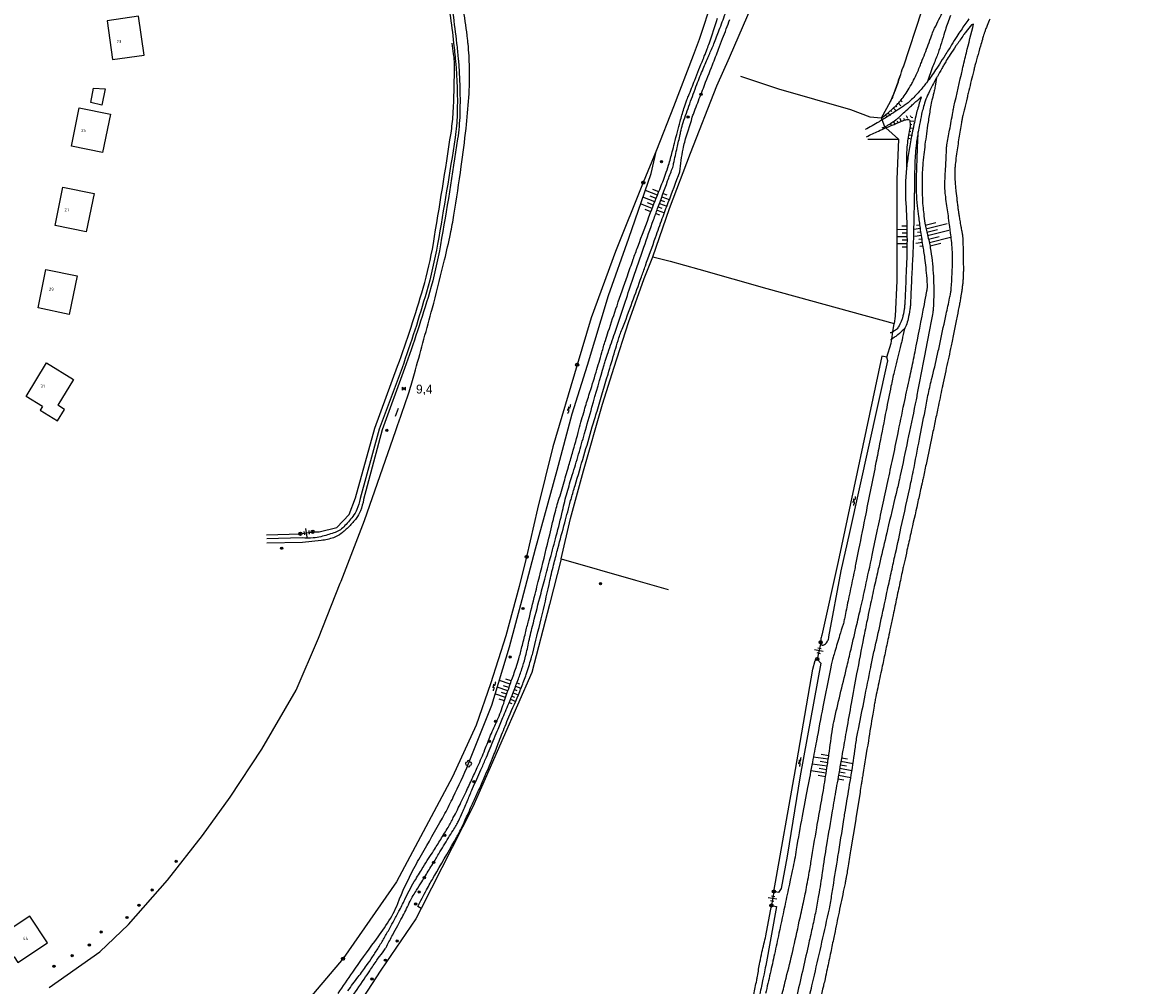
# Model space of a CAD drawing. Header units: millimetres. Extents: x 149344 to 154519, y 463794 to 476271.
# Tile 45 of 70: x 149566 to 149884, y 469209 to 469481. Entities that reach past the tile are written whole.
import ezdxf

# ---------------------------------------------------------------- set-up
doc = ezdxf.new("R2010")
doc.units = ezdxf.units.MM
doc.header["$LTSCALE"] = 4
doc.layers.get('0').update_dxf_attribs({"color": 252, "linetype": 'CONTINUOUS'})
for name, color, linetype in [('Gebouw', 252, 'CONTINUOUS'), ('Huisnummer', 252, 'CONTINUOUS'), ('Kilometrering', 252, 'CONTINUOUS'), ('symbool talud', 252, 'CONTINUOUS'), ('symbool water', 252, 'CONTINUOUS'), ('Topografie', 252, 'CONTINUOUS')]:
    doc.layers.add(name, color=color, linetype=linetype)
doc.styles.add('ISO', font='ISO')
doc.styles.add('rtw_iso', font='iso-rtw.shx')

# ---------------------------------------------------------------- blocks, each defined once
blk = doc.blocks.new('DRHEK')
at = {"linetype": 'Continuous'}
for p, q in [((1.25, 0), (-1.25, 0)), ((-0.5, 0.7), (0.5, 0.7)), ((-0.5, -0.7), (0.5, -0.7))]:
    blk.add_line(p, q, dxfattribs=at)
blk = doc.blocks.new('talud')
for p, q in [((0, 0.75), (0.5, 0.75)), ((0, 0.5), (1, 0.5)), ((0, 0.25), (0.5, 0.25)), ((0, 0), (1, 0)), ((0, -0.25), (0.5, -0.25)), ((0, -0.5), (1, -0.5)), ((0, -0.75), (0.5, -0.75))]:
    blk.add_line(p, q)
blk = doc.blocks.new('water4')
at = {"linetype": 'Continuous'}
for centre, start, end in [((-0.01, 0.75), 129.7446, 230.2554), ((-0.32, 1.12), 309.7446, 50.2554), ((-0.32, 0.37), 309.7446, 50.2554), ((0.32, 0.01), 129.7446, 230.2554), ((0, 0.38), 309.7446, 50.2554), ((-0.01, -0.74), 129.7446, 230.2554), ((-0.32, -0.37), 309.7446, 50.2554), ((-0.32, -1.12), 309.7446, 50.2554), ((0, -0.37), 309.7446, 50.2554)]:
    blk.add_arc(centre, 0.244, start, end, dxfattribs=at)
blk = doc.blocks.new('struik')
at = {"linetype": 'Continuous'}
for centre, start, end in [((-0.44, 0), 91.0912, 268.9013), ((0, 0.44), 1.0233, 178.9632), ((0.44, 0), 271.6625, 88.3448), ((0, -0.45), 180.4729, 359.5406)]:
    blk.add_arc(centre, 0.45, start, end, dxfattribs=at)
blk = doc.blocks.new('paal')
for radius in [0.45, 0.2]:
    blk.add_circle((0, 0), radius)
blk = doc.blocks.new('kilometerpaal')
for p, q in [((-0.44, 0.44), (0.44, -0.44)), ((-0.44, -0.44), (-0.44, 0.44)), ((0.44, 0.44), (-0.44, -0.44)), ((0.44, -0.44), (0.44, 0.44))]:
    blk.add_line(p, q)
at = {"style": 'rtw_iso'}
blk.add_attdef('KILOMETERPAAL', (0.59, 0.87), '', height=2.5, dxfattribs=at)
blk = doc.blocks.new('boom')
for radius in [0.315, 0.225, 0.135]:
    blk.add_circle((0, 0), radius)

msp = doc.modelspace()

# ---------------------------------------------------------------- linework, layer by layer
at = {"layer": 'Gebouw'}
for points in [[(149600.87, 469472.18), (149599.31, 469483.18), (149590.4, 469481.92), (149591.96, 469470.91), (149600.87, 469472.18)], [(149585.79, 469458.76), (149586.6, 469462.82)], [(149586.6, 469462.82), (149589.91, 469462.63)], [(149589.91, 469462.63), (149588.95, 469458.07)], [(149588.95, 469458.07), (149585.79, 469458.76)], [(149591.37, 469455.49), (149589.13, 469444.6), (149580.32, 469446.42), (149582.56, 469457.31), (149591.37, 469455.49)], [(149586.74, 469433.05), (149584.49, 469422.16), (149575.68, 469423.99), (149577.93, 469434.86), (149586.74, 469433.05)], [(149581.93, 469409.71), (149579.69, 469398.84), (149570.88, 469400.64), (149573.12, 469411.53), (149581.93, 469409.71)], [(149572.1, 469372.81), (149567.48, 469375.64), (149573.27, 469385.11), (149580.95, 469380.42), (149576.48, 469373.1)], [(149572.1, 469372.81), (149571.43, 469371.73), (149576.38, 469368.71), (149578.36, 469371.95), (149576.48, 469373.1)], [(149573.56, 469221.04), (149568.54, 469228.6), (149560.14, 469223.04), (149561.2, 469221.49), (149560.94, 469220.25), (149562.88, 469217.34), (149564.14, 469217.04), (149565.16, 469215.48), (149573.56, 469221.04)]]:
    msp.add_lwpolyline(points, dxfattribs=at)
at = {"layer": 'Topografie'}
for p, q in [((149672.8, 469372.18), (149671.96, 469369.94)), ((149645.14, 469336.76), (149648.62, 469337.32)), ((149792.42, 469305.99), (149791.44, 469301.32)), ((149779.17, 469235.55), (149778.47, 469231.57))]:
    msp.add_line(p, q, dxfattribs=at)
for points in [[(149840.26, 469482.38, 0.005374), (149839.54, 469480.61, 0.001657), (149839.08, 469479.42, 0.005179), (149838.94, 469479.04, 0.00778), (149838.79, 469478.6, 0.004235), (149838.53, 469477.79, 0.002403), (149838.18, 469476.61, 0.001503), (149837.62, 469474.71, 0.00151), (149836.73, 469471.58, 0.003107), (149836.31, 469470.05, 0.001314), (149836.02, 469468.96, 0.003377), (149835.91, 469468.53, 0.000439), (149835.77, 469467.96, 0.000114), (149835.73, 469467.82, 0.000514), (149835.54, 469467.05, 0.000233), (149834.87, 469464.29, 0.000227), (149834.18, 469461.46, 0.000244), (149833.85, 469460.08, 0.000106), (149833.08, 469456.93, 0.000885), (149832.74, 469455.47, 0.001962), (149832.58, 469454.82, 0.006464), (149832.55, 469454.67, 0.001538), (149832.43, 469454.04, 0.00736), (149832.26, 469453.09, 0.001618), (149831.55, 469448.76, 0.004363), (149830.88, 469444.28, 0.007594), (149830.56, 469441.7, 0.010433), (149830.43, 469440.25, 0.013008), (149830.38, 469439.09, 0.009451), (149830.39, 469437.94, 0.010399), (149830.43, 469436.89, 0.005139), (149830.56, 469435.2, 0.005551), (149830.7, 469433.65, 0.00196), (149830.99, 469431.07, 0.003673), (149831.16, 469429.7, 0.000815), (149831.31, 469428.52, 0.003083), (149831.36, 469428.2, 0.001295), (149831.41, 469427.81, 0.000461), (149831.58, 469426.72, 0.001435), (149831.78, 469425.43, 0.002083), (149831.93, 469424.54, 0.011513), (149832.08, 469423.71, -0.006927), (149832.36, 469422.34, -0.003831), (149832.53, 469421.38, -0.012427), (149832.57, 469421.08, -0.011568), (149832.6, 469420.82, -0.006618), (149832.63, 469420.37, -0.004221), (149832.67, 469419.11, -0.002293), (149832.73, 469416.78, -0.000712), (149832.77, 469414.57, -0.001207), (149832.79, 469413.27, -0.002227), (149832.8, 469412.5, -0.001429), (149832.8, 469411.32, -0.008588), (149832.78, 469410.14, -0.007526), (149832.71, 469408.81, -0.008463), (149832.61, 469407.61, -0.008401), (149832.47, 469406.42, -0.003408), (149832.28, 469405.1, -0.004762), (149832.13, 469404.16, -0.002049), (149831.91, 469402.87, -0.002069), (149831.68, 469401.6, -0.002394), (149831.06, 469398.36, -0.002086), (149830.32, 469394.65, -0.000805), (149829.53, 469390.8, -0.001876), (149829.18, 469389.15, -0.000596), (149828.5, 469385.98, 0.000608), (149827.81, 469382.82, 0.000094), (149827.08, 469379.43, 0.001011), (149827.02, 469379.11, 0.000139), (149826.81, 469378.15, 0.000023), (149825.58, 469372.28, 0.000014), (149824.73, 469368.23, -0.000013), (149823.88, 469364.18, -0.00029), (149822.34, 469356.86, -0.000521), (149821.48, 469352.79, -0.000429), (149821.21, 469351.52, -0.000879), (149821.07, 469350.9, -0.000587), (149820.97, 469350.44, -0.000228), (149820.71, 469349.27, -0.000508), (149819.84, 469345.34, -0.000235), (149817.92, 469336.83, -0.000468), (149816.85, 469332.1, 0.000668), (149816.11, 469328.79, 0.000544), (149815.78, 469327.34, 0.001122), (149815.63, 469326.64, 0.001088), (149815.44, 469325.76, 0.000435), (149814.97, 469323.56, 0.000404), (149813.95, 469318.69, -0.000643), (149812.93, 469313.81, -0.000003), (149812.19, 469310.33, -0.000003), (149811.57, 469307.38, -0.000009), (149810.65, 469303.06, 0.000002), (149809.74, 469298.75, 0.000373), (149808.57, 469293.21, 0.000784), (149808.02, 469290.58, 0.001725), (149807.87, 469289.83, 0.002219), (149807.76, 469289.24, 0.002836), (149807.66, 469288.7, 0.002029), (149807.53, 469287.94, 0.001256), (149807.15, 469285.72, 0.000368), (149805.91, 469278.16, 0.000051), (149804.36, 469268.64, 0.000381), (149804.15, 469267.37, 0.000028), (149804.02, 469266.56, 0.000366), (149804.01, 469266.49, 0.000017), (149803.9, 469265.79, 0.000005), (149803.55, 469263.61, 0), (149802.36, 469256.22, 0.000009), (149802.32, 469255.94), (149801.61, 469251.52), (149800.9, 469247.09, -0.001028), (149800.11, 469242.19, -0.002757), (149799.8, 469240.36, -0.002874), (149799.63, 469239.44, -0.004634), (149799.52, 469238.87, -0.000179), (149799.31, 469237.85, -0.000121), (149798.99, 469236.34, -0.000013), (149798.3, 469233.03, 0.000188), (149797.62, 469229.72, 0.000006), (149796.96, 469226.57, -0.000001), (149796.31, 469223.41, -0.000004), (149796.13, 469222.55, -0.000001), (149795.26, 469218.36, -0.001365), (149794.25, 469213.56, -0.002368), (149793.65, 469210.8, -0.002434), (149793.25, 469209.06, -0.003549), (149792.96, 469207.87, -0.000064), (149792.5, 469206.02, -0.000065)], [(149790.41, 469197.63, 0.000013), (149789.69, 469194.72, -0.000001), (149788.97, 469191.82, -0.000005), (149787.91, 469187.57, -0.000051)], [(149775.45, 469509.61, 0.000009), (149776.75, 469514.07, -0.00001), (149778.06, 469518.53, -0.001235)], [(149772.49, 469499.53, 0.000016), (149774.47, 469506.29, 0.000032)], [(149659.18, 469204.92, 0.00117), (149663.22, 469210.78, 0.004688), (149664.76, 469213.07, -0.003509), (149666.81, 469216.13, -0.023074), (149668.38, 469218.22, 0.044185), (149669.16, 469219.36, 0.003839), (149669.58, 469220.11, 0.000928), (149671.28, 469223.27, 0.000191), (149672.69, 469225.89, 0.000221), (149673.9, 469228.15, 0.015167), (149675.96, 469232.29, -0.029045), (149677.09, 469234.42, -0.002638), (149678.01, 469235.9, 0.001628), (149679.5, 469238.3, 0.000093), (149681.56, 469241.67, 0.000187), (149682.6, 469243.35, 0.003572), (149684.3, 469246.17, -0.002202), (149687.05, 469250.75, -0.012032), (149688.36, 469252.81, 0.017122), (149689.27, 469254.26, 0.019479), (149689.89, 469255.43, 0.00934), (149691.03, 469257.95, 0.004299), (149692.51, 469261.43, -0.004647), (149693.87, 469264.66, -0.003515), (149696.25, 469270.01, 0.006369), (149697.55, 469272.98, 0.000625), (149698.57, 469275.42, 0.000277), (149700.88, 469280.95, 0.00031), (149702.47, 469284.76, 0.000259), (149704.38, 469289.35, 0.004782), (149705.27, 469291.57, 0.002897), (149706.7, 469295.27, 0.012632), (149707.83, 469298.5, 0.013263), (149708.75, 469301.62, 0.014329), (149709.72, 469305.77, -0.012395), (149710.83, 469310.57, -0.00079), (149712.91, 469318.66, -0.001212), (149714.3, 469323.93, -0.001353), (149715.87, 469329.8, 0.00125), (149717.58, 469336.16, 0.008333), (149719.33, 469343.25, -0.011331), (149720.66, 469348.46, -0.008588), (149722.1, 469353.32, 0.006991), (149723.9, 469359.3, 0.000388), (149725.55, 469365.1, -0.000302), (149727.67, 469372.57, -0.000511), (149731.11, 469384.59, -0.004677), (149731.5, 469385.9, -0.011545), (149732.22, 469388.07, 0.004595), (149734.12, 469393.52, 0.001528), (149737.14, 469402.54, -0.002103), (149739.34, 469409.09, -0.001901), (149742.35, 469417.81, -0.002121), (149745.11, 469425.6, -0.000741), (149746.25, 469428.76, -0.0003), (149749.08, 469436.58, -0.007664), (149750.39, 469440.02, 0.036433), (149750.63, 469440.76, 0.003944), (149750.8, 469441.5, -0.000649), (149751.8, 469446.01, -0.000061), (149752.63, 469449.69, -0.00017), (149752.92, 469451, -0.023125), (149753.49, 469453.09, -0.008831), (149755.34, 469458.45, -0.004685), (149757.37, 469463.86, -0.005624), (149759.15, 469468.34, -0.006648), (149760.65, 469471.84, -0.001497), (149761, 469472.62, 0.010882), (149762.36, 469475.83, 0.004687), (149763.9, 469479.81, 0.003959), (149765.65, 469484.56, 0.002028)], [(149809.62, 469454.46, 0.013914), (149811.27, 469455.65, 0.025061), (149812.13, 469456.39, 0.004805), (149814.29, 469458.46, 0.02274), (149814.73, 469458.93, 0.019367), (149815.73, 469460.21, 0.015652), (149816.87, 469461.88, 0.009665), (149818.08, 469463.87, 0.016392), (149818.73, 469465.08, 0.00909), (149819.71, 469467.15, 0.010957), (149820.39, 469468.76, 0.000448), (149820.42, 469468.82, 0.001265), (149820.94, 469470.14, 0.00067), (149821.91, 469472.62, 0.008536), (149823.78, 469477.67, -0.024992), (149824.47, 469479.37, -0.004582), (149824.68, 469479.81, -0.000402), (149827.1, 469484.73, -0.00165)], [(149829.15, 469483.44, 0.001781), (149828.38, 469481.31, 0.011184), (149827.73, 469479.36, -0.003717), (149825.88, 469473.46, -0.014424), (149825.37, 469472.03, -0.005947), (149824, 469468.61), (149822.61, 469464.68)], [(149658.56, 469207.42, -0.006549), (149661.5, 469211.38, 0.008048), (149663.89, 469214.61, 0.009315), (149665.59, 469217.08, 0.009052), (149667.24, 469219.69, 0.005131), (149668.85, 469222.38, 0.00506), (149670.42, 469225.15, 0.002449), (149671.68, 469227.44, 0.001972), (149673.21, 469230.3, 0.012424), (149674.92, 469233.72, -0.016055), (149676.26, 469236.35, -0.00884), (149677.77, 469238.98, -0.006531), (149679.92, 469242.47, -0.000678), (149681.44, 469244.87, 0.000744), (149682.84, 469247.07, 0.000771), (149684.85, 469250.26, 0.001423), (149685.94, 469252, 0.011295), (149686.93, 469253.67, 0.00698), (149688.43, 469256.44, 0.003538), (149689.58, 469258.68, 0.003944), (149690.58, 469260.71, 0.002922), (149692.02, 469263.71, 0.00233), (149693.78, 469267.49, 0.002638), (149695.39, 469271.03, 0.004091), (149696.4, 469273.33, 0.007944), (149697.37, 469275.69, -0.004639), (149698.99, 469279.73, -0.010974), (149700.86, 469283.99, 0.019637), (149701.86, 469286.39, 0.011214), (149702.68, 469288.74, -0.005837), (149704.2, 469293.27, -0.003692), (149705.51, 469296.94, 0.006812), (149706.21, 469298.93, 0.011261), (149706.97, 469301.38, 0.008344), (149707.86, 469304.73, 0.000081), (149708.85, 469308.7, -0.000092), (149709.71, 469312.17, -0.000023), (149711.59, 469319.69, 0.000064), (149712.28, 469322.46, 0.00073), (149712.47, 469323.23, 0.000054), (149715.08, 469333.81, 0.002646), (149716.75, 469340.77, -0.00689), (149717.41, 469343.44, -0.010624), (149718.03, 469345.57, 0.004319), (149719.6, 469350.8, 0.000292), (149721.01, 469355.65, 0.000362), (149722.14, 469359.57, 0.004634), (149723.99, 469366.21, -0.005548), (149725.54, 469371.76, -0.005689), (149726.83, 469375.98, 0.003674), (149728.85, 469382.5, 0.004586), (149730.46, 469388.04, -0.007503), (149731.47, 469391.42, -0.004804), (149732.29, 469393.97, -0.00167), (149734.77, 469401.27, -0.001264), (149737.71, 469409.78, -0.002319), (149739.34, 469414.41, -0.003033), (149740.63, 469417.93, -0.001099), (149744.27, 469427.64, -0.006801), (149746.84, 469434.19, 0.010468), (149748.49, 469438.46, 0.009527), (149749.36, 469441.05, 0.013277), (149749.91, 469442.93, 0.001356), (149750.4, 469444.81, -0.00104), (149751.03, 469447.27, -0.000509), (149751.87, 469450.49, -0.000565), (149752.63, 469453.4, -0.010668), (149753.68, 469457.06, -0.017828), (149754.43, 469459.21, -0.001018), (149754.98, 469460.61, -0.000315), (149756.77, 469465.13, -0.000907), (149759.12, 469471.03, 0.000548), (149759.47, 469471.9, 0.001293), (149760.28, 469473.94, 0.01076), (149760.9, 469475.64, 0.002641), (149763.25, 469482.61, 0.002908)], [(149679.33, 469230.75), (149678.34, 469231.25, -0.002518), (149680.85, 469235.99, -0.00539), (149681.89, 469237.88, -0.000026), (149682.69, 469239.3, 0.000581), (149683.74, 469241.11, 0.000065), (149689.45, 469251, 0.004146), (149689.54, 469251.16, 0.010511), (149690.31, 469252.62, 0.009198), (149691.12, 469254.32, 0.000528), (149691.8, 469255.81, -0.000444), (149692.6, 469257.58, -0.000484), (149694.06, 469260.78, 0.000463), (149695.59, 469264.13, 0.005542), (149697.18, 469267.72, 0.003641), (149699.5, 469273.23, 0.008086), (149701.15, 469277.42, -0.006848), (149703.08, 469282.36, -0.005248), (149704.16, 469284.94, 0.001875), (149707.23, 469292.13, 0.008641), (149707.73, 469293.37, 0.003005), (149709.08, 469296.98, 0.004509), (149710.46, 469301.4, 0.012429), (149710.9, 469303.01, 0.000342), (149713.28, 469312.65, 0.00212), (149713.66, 469314.21, 0.00472), (149715.79, 469323.56, -0.008854), (149716.97, 469328.53, -0.001983), (149718.03, 469332.63, -0.001119), (149719.96, 469339.88, -0.000498), (149721.64, 469346.13, -0.004507), (149721.84, 469346.82, -0.001594), (149722.88, 469350.37, 0.000671), (149725.37, 469358.8, 0.000144), (149727.77, 469366.97, -0.000487), (149728.48, 469369.39, -0.000817), (149729.1, 469371.47, 0.000162), (149732.22, 469381.92, 0.001073), (149734.18, 469388.52, -0.002438), (149735.05, 469391.42, -0.021675), (149736.18, 469394.64, 0.009004), (149739.1, 469402.3, 0.000093), (149741.67, 469409.43, 0.000213), (149742.79, 469412.55, 0.001071), (149745.67, 469420.63, -0.00162), (149747.59, 469425.97, -0.004832), (149749.26, 469430.46, 0.002384), (149752.56, 469439.19, -0.019899), (149753.45, 469445.6, -0.029185), (149753.93, 469447.59, -0.002342), (149756.08, 469454.59, -0.014168), (149756.48, 469455.74, -0.001005), (149758.27, 469460.47, -0.001971), (149759.2, 469462.88, -0.001315), (149761.79, 469469.48, 0.00102), (149762.68, 469471.73, 0.000959), (149763.51, 469473.86, 0.001423), (149764.66, 469476.88, 0.000791), (149766.72, 469482.31, 0.003107)], [(149788.67, 469203.59, 0.000958), (149789.93, 469208.84, 0.00203), (149790.65, 469211.89, 0.000664), (149792.78, 469221.21, 0.002783), (149794.88, 469230.67, 0.012916), (149795.27, 469232.72, 0.000864), (149795.93, 469236.83, -0.00041), (149797.31, 469245.48, -0.00001), (149798.99, 469255.89, -0.00006), (149799.27, 469257.68, -0.001545), (149799.85, 469261.21, 0.000743), (149801.07, 469268.54, 0.007687), (149802.23, 469276.4, -0.015642), (149802.87, 469280.26, -0.000252), (149803.2, 469281.93, -0.000052), (149804.8, 469290.02, -0.000027), (149806.57, 469298.93, -0.00022), (149806.79, 469300.04, -0.007794), (149807.61, 469303.83, 0.003794), (149809.35, 469311.62, 0.000998), (149811.18, 469320.17, -0.001574), (149812.35, 469325.59, -0.000715), (149813.39, 469330.31, 0.000422), (149815.15, 469338.32, 0.000677), (149817.97, 469351.25, 0.003937), (149818.44, 469353.48, 0.001199), (149818.62, 469354.4, 0.000122), (149820.4, 469363.52, 0.000747), (149821.95, 469371.52, -0.001373), (149822.79, 469375.87, -0.013322), (149823.83, 469380.45, 0.008518), (149825.51, 469387.61, 0.000347), (149826.32, 469391.35, 0.000173), (149827.94, 469398.86, 0.000811), (149828.92, 469403.44, 0.002752), (149829.2, 469404.79, 0.030072), (149829.35, 469405.91, 0.008094), (149829.61, 469410.1, 0.00413), (149829.71, 469412.83, 0.00745), (149829.73, 469414.34, 0.013517), (149829.65, 469417.19, 0.015087), (149829.44, 469419.73, 0.002352), (149829.18, 469421.85, 0.001355), (149828.71, 469425.51, 0.004774), (149828.06, 469430.16, -0.008827), (149827.72, 469432.68, -0.011604), (149827.61, 469433.94, -0.014593), (149827.57, 469434.95, -0.005021), (149827.57, 469435.8, -0.007901), (149827.58, 469436.35, -0.001779), (149827.65, 469437.89, -0.00158), (149827.75, 469439.62, -0.000458), (149827.8, 469440.57, 0.000242), (149827.9, 469442.36, 0.008119), (149828.02, 469445.37, -0.023114), (149828.1, 469446.43, -0.015024), (149828.15, 469446.76, -0.001176), (149828.91, 469450.97, -0.000525), (149829.83, 469455.98, -0.001904), (149830.1, 469457.36, -0.008245), (149830.13, 469457.54, -0.000142), (149832.55, 469468.13, -0.000001), (149832.57, 469468.23, -0.004148), (149833.66, 469472.82, -0.00232), (149835.71, 469480.98), (149835.1, 469480.76, 0.005764), (149833.61, 469478.87, 0.011441), (149832.89, 469477.89, 0.000336), (149830.97, 469475.15, 0.002549), (149830.72, 469474.78, 0.004483), (149829.09, 469472.35, 0.006376), (149827.98, 469470.62, 0.009358), (149827.3, 469469.47, 0.001049), (149826.71, 469468.43, 0.00227), (149825.45, 469466.18, 0.001041), (149825.23, 469465.79)], [(149834.34, 469482.42, 0.003604), (149832.15, 469479.27, 0.007385), (149830.95, 469477.45, 0.004), (149829.49, 469475.12, -0.003171), (149827.64, 469472.17, -0.003191), (149826.02, 469469.65, -0.00098), (149825.27, 469468.51, -0.001638), (149824, 469466.6, -0.017867), (149822.77, 469464.89, -0.000814), (149822.61, 469464.68)], [(149825.23, 469465.79, -0.007601), (149824.83, 469463.41, -0.012834), (149824.54, 469462.05, -0.003167), (149823.98, 469459.76, 0.010797), (149823.82, 469459.08, 0.00898), (149823.43, 469457.01, 0.004869), (149822.82, 469453.17, 0.002548), (149822.34, 469449.9, 0.002747), (149821.94, 469446.86, 0.00577), (149821.61, 469444.05, 0.005193), (149821.31, 469440.92, 0.011455), (149821.16, 469438.43, 0.009111), (149821.1, 469435.3, 0.010876), (149821.16, 469432.58, 0.009713), (149821.34, 469429.53, 0.009619), (149821.57, 469427.31, 0.008078), (149821.93, 469424.67, 0.029208), (149822.64, 469421.31, -0.026573), (149823.45, 469417.62, -0.012159), (149823.94, 469414.07, -0.012138), (149824.26, 469410.5, -0.01046), (149824.42, 469406.89, -0.012095), (149824.42, 469403.76, -0.01066), (149824.27, 469400.5, -0.029382), (149824.12, 469399.32, -0.001184), (149823.38, 469395.44, 0.000587), (149821.88, 469387.61, 0.000268), (149819.68, 469375.99, -0.001801), (149819.35, 469374.27, -0.003132), (149819.19, 469373.49, -0.000237), (149817.02, 469363.14, -0.00031), (149814.94, 469353.25, -0.002243), (149814.64, 469351.89, -0.005259), (149813.76, 469348.11, 0.001954), (149811.34, 469337.97, 0.000222), (149809.47, 469330.01, 0.000485), (149808.62, 469326.37, 0.002572), (149807.46, 469321.24, 0.002347), (149806.25, 469315.62, 0.001967), (149805.55, 469312.25, 0.001378), (149804.58, 469307.43, 0.001996), (149802.59, 469297.09, 0.002484), (149801.06, 469288.77, 0.000265), (149799.74, 469281.41, 0.000331), (149798.7, 469275.53, 0.000177), (149797.37, 469267.98, 0.000202), (149796.21, 469261.36, 0.001169), (149795.69, 469258.33, 0.00037), (149794.07, 469248.75, 0.006481), (149792.86, 469240.94, -0.007789), (149791.83, 469234.45, -0.005379), (149791.01, 469229.99, -0.005526), (149790.11, 469225.68, -0.001266), (149789.07, 469220.98, -0.000827), (149787.44, 469213.79, -0.000792), (149785.75, 469206.42, -0.00388)], [(149822.61, 469464.68, -0.00999), (149820.58, 469462.19, -0.026694), (149818.14, 469459.61, -0.035694), (149816.09, 469457.92, -0.01004), (149815.54, 469457.54, -0.00139), (149811.48, 469454.91, -0.006833), (149809.84, 469453.88)], [(149825.23, 469465.79, 0.005688), (149824.1, 469463.66, 0.0075), (149822.96, 469461.37, 0.022738), (149821.99, 469459.12, 0.027434), (149821.39, 469457.17, 0.009382), (149821, 469455.49, 0.005352), (149820.4, 469452.53, 0.002559), (149820.02, 469450.49)], [(149810.56, 469451.92, 0.008047), (149811.3, 469452.3, 0.025622), (149812.17, 469452.82, 0.00286), (149813.73, 469453.88, 0.027365), (149813.89, 469454, 0.010682), (149814.69, 469454.72, -0.002693), (149817.84, 469457.64, -0.002892), (149818.87, 469458.58, -0.001486), (149820.89, 469460.38, 0.008144), (149819.8, 469456.75, 0.016049), (149819.33, 469454.88, 0.00096), (149818.32, 469450.15, 0.003361), (149818.05, 469448.8, 0.010401), (149817.26, 469444.32, 0.011686), (149816.73, 469440.3, 0.000321), (149816.73, 469440.23)], [(149809.84, 469453.88, -0.003674), (149808.94, 469453.35, -0.006886), (149804.97, 469451.1)], [(149805.37, 469449.09, -0.004402), (149808.77, 469450.68, -0.00563), (149810.87, 469451.61)], [(149809.82, 469451.58, 0.007938), (149810.56, 469451.92)], [(149810.87, 469451.61, -0.000731), (149811.14, 469451.72, -0.001746), (149815.29, 469453.47, -0.009374), (149816.07, 469453.78, -0.073825), (149817.03, 469453.98, -0.175117), (149817.44, 469453.87, -0.164657), (149817.61, 469453.62, -0.06377), (149817.73, 469452.87, -0.060066), (149817.58, 469451.08, 0.025147), (149816.91, 469446.83, 0.020327), (149816.72, 469443.96, 0.013774), (149816.73, 469440.23)], [(149780.95, 469204.29, 0.00065), (149782.16, 469209.12, 0.000355), (149784.08, 469216.87, 0.002918), (149784.31, 469217.81, 0.003491), (149784.51, 469218.67, 0.000354), (149786.37, 469227.14, 0.000325), (149787.52, 469232.41, 0.000926), (149787.92, 469234.26, 0.006781), (149788.4, 469236.67, 0.002864), (149789.43, 469242.4, 0.0018), (149789.73, 469244.18, -0.000341), (149791.3, 469253.59, -0.00292), (149791.91, 469257.07, -0.001443), (149793.19, 469264.11, 0.001449), (149794.19, 469270.51, 0.002434), (149794.75, 469274.33, 0.00157), (149795.77, 469281.61, -0.013228), (149795.91, 469282.47, -0.009703), (149796.2, 469283.86, -0.001815), (149797.93, 469291.24, -0.000372), (149799.76, 469298.86, 0.000645), (149800.8, 469303.25, 0.000767), (149802.5, 469310.43, 0.001055), (149803.71, 469315.65, 0.002492), (149805.07, 469321.7, 0.001671), (149807.02, 469330.75, 0.001286), (149808.53, 469337.94, -0.001399), (149809.91, 469344.54, -0.001463), (149811.42, 469351.54, 0.001571), (149812.83, 469358.05, 0.002545), (149814.23, 469364.81, -0.001948), (149816.04, 469373.64, -0.003031), (149817.45, 469380.14, 0.003717), (149818.58, 469385.43, 0.002753), (149819.15, 469388.24, 0.000578), (149821.76, 469401.66, 0.001586), (149822.41, 469405.09, 0.006045), (149822.56, 469405.99, 0.043695), (149822.62, 469406.81, 0.016059), (149822.52, 469409.02, 0.006654), (149822.23, 469412.12, 0.008034), (149821.92, 469414.69, 0.005306), (149821.36, 469418.46, -0.004656), (149820.71, 469422.76, -0.003404), (149820.2, 469426.56, -0.004303), (149819.85, 469429.58, -0.015874), (149819.55, 469433.36, -0.017645), (149819.52, 469436.77, -0.00201), (149819.54, 469437.54, -0.000212), (149819.78, 469444.8, -0.001848), (149819.85, 469446.5, -0.000882), (149820.02, 469450.49)], [(149820.02, 469450.49, 0.001862), (149819.75, 469448.99, 0.009638), (149819.5, 469447.36, 0.017792), (149819.21, 469444.32, 0.010877), (149819.01, 469439.34, 0.001919), (149818.95, 469435.43, -0.002168), (149818.9, 469431.97, -0.001325), (149818.65, 469420.26, -0.004421), (149818.54, 469416.75, -0.003131), (149818.4, 469413.93, 0.001438), (149818.08, 469407.79, 0.003561), (149817.93, 469404.21, -0.004444), (149817.81, 469401.34, -0.029575), (149817.69, 469400.28, -0.011332), (149817.16, 469397.56, -0.029881), (149816.64, 469395.72, -0.064347), (149816.24, 469394.93, -0.018832), (149816.15, 469394.8)], [(149655.82, 469206.69, -0.002472), (149659.95, 469212.71, -0.008441), (149666.19, 469221.41, 0.01438), (149669.79, 469226.56, 0.051891), (149672.69, 469232.16, -0.02996), (149677.27, 469242.04, -0.006898), (149680.15, 469247.22, 0.003408), (149686.05, 469257.64, 0.015775), (149688.43, 469262.25, 0.007868), (149692.76, 469271.71), (149694.02, 469275.07), (149699.29, 469288.25), (149704.33, 469304.76), (149707.94, 469318.13), (149711.72, 469332.49), (149717.83, 469354.78), (149722.05, 469370.72), (149726.39, 469384.42), (149732.39, 469404.19), (149738.1, 469420.41), (149744.45, 469438.71), (149745.98, 469445.28)], [(149816.73, 469440.23, 0.042333), (149816.52, 469430.21, -0.025975), (149816.73, 469413.65, -0.000216), (149816.4, 469405.6, -0.001286), (149816.34, 469404.25, -0.001081), (149816.29, 469403.2, -0.000733), (149816.21, 469401.66, -0.029949), (149816.06, 469400.26, -0.016572), (149815.54, 469397.78, -0.047716), (149815.22, 469396.85, -0.02543), (149814.37, 469395.23, -0.10328), (149813.63, 469394.41, -0.033919), (149812.84, 469393.92)], [(149816.73, 469440.23, 0.000918), (149816.73, 469439.98)], [(149816.15, 469394.8, -0.00224), (149815.44, 469391.57, -0.005732), (149815.13, 469390.27, -0.002031), (149813.57, 469384.1, 0.008059), (149813.19, 469382.54, 0.004063), (149812.32, 469378.5, 0.002404), (149810.94, 469371.64, 0.001023), (149809.11, 469362.23, -0.001801), (149808.06, 469356.89, -0.000101), (149806.61, 469349.64, 0.000101), (149805.16, 469342.39, 0.000265), (149803.16, 469332.32, -0.000704), (149802.4, 469328.52, -0.001534), (149802.04, 469326.78, 0.000295), (149800.17, 469317.77, 0.00168), (149799.21, 469313.02, -0.006322), (149798.94, 469311.76, -0.023145), (149798.75, 469311.06, 0.005251), (149797.78, 469307.99, 0.001376), (149796.42, 469303.44, 0.003962), (149795.96, 469301.86, 0.016909), (149795.26, 469298.97, 0.004413), (149793.04, 469287.82, 0.000123), (149791.2, 469278.1, -0.000202), (149790.08, 469272.17, -0.000139), (149788.71, 469264.96, 0.000124), (149787.17, 469256.88, 0.007047), (149785.51, 469247.4, -0.011909), (149784.47, 469241.79, -0.002498), (149783.72, 469238.3, 0.001515), (149782.46, 469232.54, 0.000825), (149780.59, 469223.71, -0.00124), (149779.33, 469217.84, -0.002536), (149778.13, 469212.38, -0.002413), (149776.8, 469206.66, -0.001615)], [(149816.15, 469394.8, -0.037091), (149815.93, 469394.56, -0.012209), (149814.29, 469393.09, -0.025202), (149813.44, 469392.44, -0.013676), (149812.51, 469391.83)], [(149812.84, 469393.92, -0.030333), (149812.09, 469393.57)], [(149812.51, 469391.83, -0.004577), (149812.2, 469391.64)], [(149809.71, 469387), (149797.37, 469328.9), (149792.7, 469308.07, 0.021879), (149792.54, 469307.41, 0.025279), (149792.46, 469306.83, 0.013726), (149792.42, 469306.15, 0.015207), (149792.42, 469305.99)], [(149792.42, 469305.99, 0.014156), (149792.42, 469305.84, 0.16395), (149792.62, 469305.39, 0.203006), (149792.98, 469305.22, 0.123488), (149793.31, 469305.29, 0.077945), (149793.74, 469305.59, 0.036946), (149794.03, 469305.91, 0.02564), (149794.39, 469306.42, 0.07044), (149794.61, 469306.92, 0.052468), (149794.73, 469307.64), (149798.18, 469326.25), (149800.69, 469337.1), (149811.45, 469385.71), (149811.18, 469386.68)], [(149708.02, 469167.8, 0.000006), (149716.75, 469167.66, 0.000035)], [(149792.05, 469204.22, -0.000007), (149791.23, 469200.92, 0.000199)], [(149778.47, 469231.57), (149779.94, 469231.27), (149776.86, 469214.56, -0.000025), (149776.38, 469212.25, -0.000037), (149776.05, 469210.71), (149775.65, 469208.78, -0.000026), (149775.17, 469206.46, -0.000019), (149774.51, 469203.31, -0.00631)], [(149773.5, 469206.39, 0.00425), (149774.3, 469210.43, 0.003072), (149774.5, 469211.53, -0.000853), (149775.22, 469215.52, -0.010349), (149775.8, 469218.37, -0.006294), (149776.9, 469223.02), (149778.47, 469231.57)], [(149739.4, 469167.45, 0.000012), (149747.92, 469167.66, 0.000314)], [(149787.76, 469186.95, -0.000037), (149784.84, 469175.62, -0.000295)]]:
    msp.add_lwpolyline(points, format="xyb", dxfattribs=at)
at = {"layer": 'Topografie', "flags": 128}
for points in [[(149758.39, 469596.99), (149763.38, 469593.58), (149769, 469589.5), (149775.7, 469582.61), (149778.99, 469575.67), (149780.92, 469568.27), (149780.4, 469560.2), (149779, 469551.96), (149776.32, 469540.19), (149771.82, 469523.08), (149768.35, 469510.47), (149765.01, 469498.92), (149761.68, 469487.82), (149758.01, 469476.58), (149756.3, 469472.06), (149750.79, 469457.52), (149745.98, 469445.28)], [(149744.93, 469415.14), (149749.66, 469428.79), (149755.54, 469444.47), (149763.04, 469463.45), (149766.57, 469471.53), (149773.04, 469486.33), (149775.71, 469492.23), (149778.27, 469498.78), (149783.44, 469515.57), (149788.1, 469531.69), (149791.94, 469544.3), (149795.36, 469555.93)], [(149820.97, 469484.61), (149815.75, 469468.75)], [(149769.69, 469466.2), (149780.52, 469462.65), (149800.83, 469456.76), (149806.37, 469454.7), (149809.62, 469454.46)], [(149809.62, 469454.46), (149812.16, 469459.06)], [(149809.84, 469453.88), (149809.62, 469454.46)], [(149810.56, 469451.92), (149809.84, 469453.88)], [(149810.87, 469451.61), (149810.59, 469451.86), (149810.56, 469451.92)], [(149814.46, 469448.44), (149810.87, 469451.61)], [(149805.75, 469448.45), (149814.46, 469448.44)], [(149814.46, 469448.44), (149813.96, 469436.98), (149814, 469408.37), (149813.54, 469398.34), (149813.2, 469396.21)], [(149745.98, 469445.28), (149742.2, 469436.12), (149734.32, 469416.62), (149727.44, 469397.82), (149723.49, 469384.6), (149716.56, 469361.37), (149712.22, 469343.82), (149709.17, 469330.24), (149707.07, 469321.85), (149703.3, 469307.86), (149698.93, 469294.33), (149694.85, 469282.59), (149688.18, 469268.03), (149672.31, 469238.29), (149657.2, 469216.55), (149628.37, 469182.54)], [(149718.99, 469329.68), (149721.61, 469341.1), (149725.31, 469354.56), (149730.68, 469373.43), (149733.92, 469383.87), (149738.02, 469396.53), (149742.46, 469408.99), (149744.93, 469415.14)], [(149744.93, 469415.14), (149749.83, 469413.89), (149757.89, 469411.6), (149777.14, 469406.15), (149813.2, 469396.21)], [(149812.84, 469393.92), (149813.2, 469396.21)], [(149811.18, 469386.68), (149812.34, 469390.73), (149812.51, 469391.83)], [(149812.51, 469391.83), (149812.84, 469393.92)], [(149635.56, 469336.41), (149645.14, 469336.76)], [(149718.99, 469329.68), (149715.61, 469316.72), (149710.66, 469297.5), (149698.45, 469269.77), (149693.95, 469259.54), (149679.33, 469230.75)], [(149718.99, 469329.68), (149740, 469323.63), (149749.25, 469320.98)], [(149679.33, 469230.75), (149677.85, 469227.84), (149667.89, 469213.3), (149657.5, 469197.36), (149649.18, 469185.64), (149643.06, 469175.37)]]:
    msp.add_lwpolyline(points, dxfattribs=at)
for points in [[(149687.18, 469492.4, -0.002873), (149689.37, 469475.51, -0.00449), (149689.78, 469471.34, -0.030106), (149690.26, 469455.4, -0.029172), (149689.65, 469448.52, -0.006626), (149684.8, 469418.53, -0.027682), (149681.66, 469405.01, -0.016969), (149674.58, 469383.51), (149668.33, 469366.15), (149663.04, 469346.48, -0.049353), (149662.11, 469343.22, -0.069465), (149660.93, 469341.12, -0.0318), (149658.92, 469338.82, -0.032275), (149656.67, 469336.82, -0.082059), (149654.51, 469335.65, -0.056658), (149651.05, 469334.87), (149645.74, 469334.29), (149635.68, 469334.06)], [(149685.9, 469492.15, -0.026327), (149688.52, 469475.56, -0.00497), (149689.04, 469470.5, -0.031015), (149689.52, 469455.45, -0.030036), (149688.93, 469448.92, -0.006417), (149683.96, 469418.69, -0.026029), (149680.82, 469405.16, -0.016046), (149673.9, 469383.72), (149667.4, 469366.38), (149662.06, 469346.71, -0.047279), (149661.12, 469343.65, -0.065484), (149659.96, 469341.64, -0.029526), (149657.41, 469338.7, -0.069208), (149656.09, 469337.68, -0.048069), (149654.58, 469336.99, -0.021004), (149650.95, 469335.92, -0.045882), (149648.73, 469335.58, -0.033124), (149645.63, 469335.59), (149635.67, 469335.32)], [(149573.99, 469208.42), (149588.39, 469218.47), (149596.48, 469226.17), (149607.49, 469238.72), (149617.47, 469251.37), (149625.28, 469262.26), (149634.22, 469275.84), (149643.91, 469292.55), (149650.23, 469307.26), (149656.39, 469322.76), (149656.64, 469323.39), (149663.27, 469340.5), (149672.17, 469365.99, 0.00572), (149675.89, 469376.92, 0.012287), (149677.44, 469382.06, 0.000428), (149682.18, 469399.42, 0.002853), (149682.88, 469402.02, 0.004267), (149685.96, 469414.31, 0.007195), (149687.62, 469421.63, 0.01231), (149688.6, 469426.9, 0.004748), (149690.68, 469440.65, 0.008012), (149692.03, 469451.47, 0.010014), (149692.8, 469460.16, 0.022353), (149693, 469468.7, 0.019423), (149692.61, 469475.35, 0.004185), (149692.45, 469476.77, 0.010085), (149691.38, 469484.66, 0.010896)], [(149648.62, 469337.32), (149650.45, 469337.27), (149655.47, 469338.52), (149658.92, 469342.2), (149660.69, 469346.95), (149666.24, 469366.67), (149672.67, 469384.18, 0.016216), (149679.89, 469406.29, 0.029239), (149682.77, 469418.87, 0.003581), (149687.78, 469450.13, 0.021303), (149688.36, 469455.42, 0.008765), (149688.57, 469459.65, 0.00433), (149688.76, 469468.21, 0.034803), (149688.52, 469472.58, 0.007323), (149688.1, 469475.58)], [(149814.84, 469466.08, 0.001358), (149815.75, 469468.75)], [(149815.75, 469468.75, 0.001447), (149815.83, 469468.99)]]:
    msp.add_lwpolyline(points, format="xyb", dxfattribs=at)
msp.add_lwpolyline([(149812.16, 469459.06, 0.009035), (149812.46, 469459.68, 0.010453), (149812.7, 469460.22, 0.000077), (149812.78, 469460.4, 0.0007), (149812.79, 469460.42, 0.010424), (149813.41, 469462.03, 0.004187), (149814.84, 469466.08, -0.004187), (149813.41, 469462.03, -0.010424), (149812.79, 469460.42, -0.0007), (149812.78, 469460.4, -0.000077), (149812.7, 469460.22, -0.010453), (149812.46, 469459.68, -0.009035)], format="xyb", close=True, dxfattribs=at)
at = {"layer": 'Topografie'}
for points in [[(149811.18, 469386.68), (149809.71, 469387)], [(149779.17, 469235.55), (149785.31, 469270.04), (149790.24, 469298.44), (149790.87, 469300.92), (149791.44, 469301.32)], [(149791.44, 469301.32), (149792.46, 469300.14), (149789.5, 469284.2), (149786.58, 469268.25), (149782.93, 469245.52), (149781.26, 469236.37), (149780.44, 469235.26), (149779.17, 469235.55)]]:
    msp.add_lwpolyline(points, dxfattribs=at)

# ---------------------------------------------------------------- block references
at = {"layer": 'Kilometrering', "linetype": 'Continuous'}
ref = msp.add_blockref('kilometerpaal', (149674.48, 469377.8), dxfattribs=at)
ref.add_attrib('KILOMETERPAAL', '9,4', (149677.88, 469376.44), dxfattribs={"layer": '0', "height": 2.5, "style": 'rtw_iso'})
at = {"layer": 'symbool talud', "yscale": 4}
for p, xscale, zscale, rotation in [((149812.91, 469457.28), 1.066085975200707, 1.066085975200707, 313.5283620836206), ((149815.23, 469453.45), 0.887948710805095, 0.887948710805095, 112.8510483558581), ((149817.62, 469451.64), 0.935955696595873, 0.935955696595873, 352.7407242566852), ((149745.46, 469430.67), 3.59226536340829, 3.59226536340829, 158.6012800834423), ((149746.77, 469430.21), 2.236392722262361, 2.236392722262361, 340.0851362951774), ((149816.83, 469420.82), 2.756816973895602, 2.756816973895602, 180.560821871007), ((149820.97, 469421.12), 1.929108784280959, 1.929108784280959, 188.4836601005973), ((149822.69, 469421.12), 6.208902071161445, 6.208902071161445, 14.13163494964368), ((149703.86, 469292.29), 3.195581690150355, 3.195581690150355, 161.2502721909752), ((149705.33, 469291.78), 1.611119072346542, 1.611119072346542, 338.3223519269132), ((149794.25, 469270.97), 4.326282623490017, 4.326282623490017, 171.4568925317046), ((149797.8, 469270.41), 3.522148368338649, 3.522148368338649, 350.0256189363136)]:
    msp.add_blockref('talud', p, dxfattribs=dict(at, xscale=xscale, zscale=zscale, rotation=rotation))
at = {"layer": 'symbool water'}
for p, rotation in [((149721.12, 469372.1), 162.9674901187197), ((149801.87, 469346.09), 167.6677067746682), ((149699.91, 469293.63), 164.644586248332), ((149786.47, 469272.19), 171.3706280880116)]:
    msp.add_blockref('water4', p, dxfattribs=dict(at, rotation=rotation))
at = {"layer": 'Topografie', "linetype": 'Continuous'}
for name, p in [('boom', (149758.56, 469461.08)), ('boom', (149754.89, 469454.68)), ('boom', (149747.36, 469442.05)), ('paal', (149742.2, 469436.12)), ('paal', (149723.49, 469384.6)), ('boom', (149669.6, 469366.03)), ('paal', (149645.14, 469336.76)), ('paal', (149648.62, 469337.32)), ('boom', (149639.86, 469332.67)), ('paal', (149709.17, 469330.24)), ('boom', (149730.08, 469322.64)), ('boom', (149708.18, 469315.61)), ('paal', (149792.43, 469306.07)), ('boom', (149704.53, 469301.91)), ('paal', (149791.44, 469301.32)), ('boom', (149700.39, 469283.69)), ('boom', (149698.64, 469278.05)), ('boom', (149694.24, 469266.61)), ('boom', (149685.99, 469251.46)), ('boom', (149609.98, 469244.07)), ('boom', (149682.84, 469243.76)), ('boom', (149680.23, 469239.46)), ('boom', (149603.17, 469235.98)), ('boom', (149678.76, 469235.37)), ('paal', (149779.17, 469235.55)), ('boom', (149677.76, 469232.02)), ('boom', (149599.48, 469231.66)), ('paal', (149778.47, 469231.57)), ('boom', (149596.08, 469228.18)), ('boom', (149588.73, 469224.1)), ('boom', (149585.41, 469220.39)), ('boom', (149672.52, 469221.51)), ('boom', (149580.53, 469217.41)), ('paal', (149657.2, 469216.55)), ('boom', (149669.21, 469216.11)), ('boom', (149575.36, 469214.4)), ('boom', (149665.41, 469210.79))]:
    msp.add_blockref(name, p, dxfattribs=at)
at = {"layer": 'Topografie'}
for p, rotation in [((149646.88, 469337.04), 279.0446008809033), ((149791.93, 469303.7), 348.1279003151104), ((149778.82, 469233.56), 349.9810187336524)]:
    msp.add_blockref('DRHEK', p, dxfattribs=dict(at, rotation=rotation))
msp.add_blockref('struik', (149692.76, 469271.71), dxfattribs=at)

# ---------------------------------------------------------------- texts
at = {"layer": 'Huisnummer', "style": 'ISO'}
for s, p in [('23', (149593.11, 469475.58)), ('25', (149583.07, 469450.43)), ('27', (149578.35, 469427.98)), ('29', (149573.93, 469405.47)), ('31', (149571.56, 469378.06)), ('44', (149566.6, 469221.84))]:
    msp.add_text(s, height=0.9, dxfattribs=at).set_placement(p)

doc.saveas('drawing.dxf')
